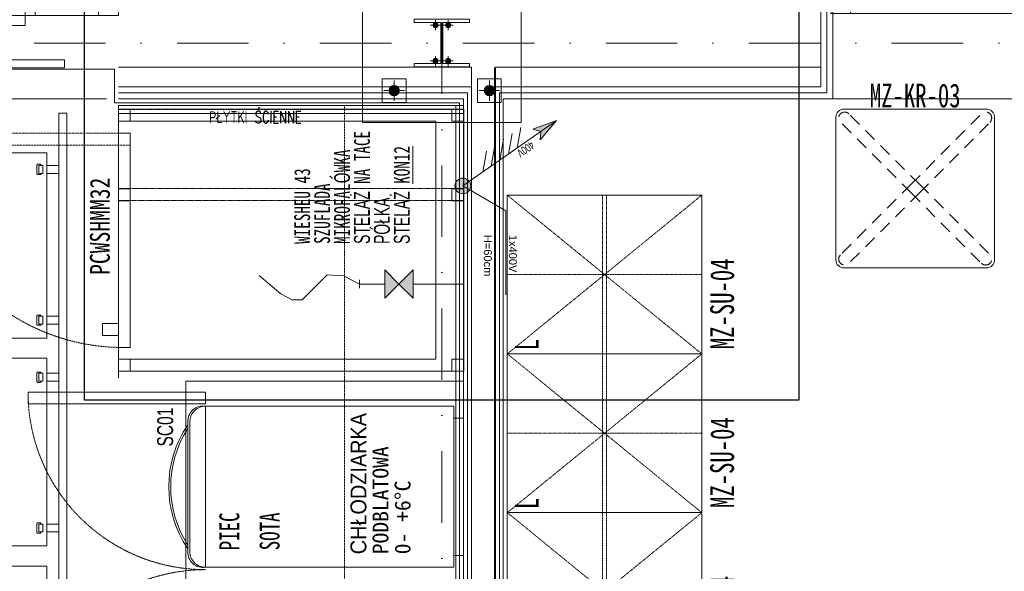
# Model space of a CAD drawing. Header units: centimetres. Extents: x -9388 to 91680, y -1419244 to 50347.
# Tile 31 of 183: x 10910 to 13391, y -703004 to -701614. Entities that reach past the tile are written whole.
import ezdxf
from ezdxf.enums import TextEntityAlignment as Align

# ---------------------------------------------------------------- set-up
doc = ezdxf.new("R2010")
doc.units = ezdxf.units.CM
for name, pattern in [('CENTER', [2, 1.25, -0.25, 0.25, -0.25]), ('DASHED', [0.75, 0.5, -0.25]), ('DASHED2', [0.375, 0.25, -0.125]), ('DGN Style 2', [53.396408, 32.037845, -21.358563]), ('HIDDEN2', [0.1875, 0.125, -0.0625]), ('Kropki i Kreski', [360, 180, -90, 0, -90])]:
    doc.linetypes.add(name, pattern=pattern)
for name, color, linetype in [('! Strefy Powierzchnie', 7, 'Continuous'), ('Okna ArchiCADa', 7, 'Continuous'), ('Osie', 7, 'Continuous'), ('Wnętrze - umeblowanie', 7, 'Continuous')]:
    doc.layers.add(name, color=color, linetype=linetype)
doc.layers.add('! słupy stalowe_Nr_pióra__232', color=7, linetype='Continuous', lineweight=13, true_color=0x24a2ff)
for name, color, linetype, lineweight in [('! słupy stalowe_Nr_pióra__7', 7, 'Continuous', 13), ('Kształty_Nr_pióra__101', 7, 'Continuous', 5), ('MEBLE PKN_Nr_pióra__101', 7, 'Continuous', 5), ('Okna ArchiCADa_Nr_pióra__23', 7, 'Continuous', 15), ('Okna ArchiCADa_Nr_pióra__3', 7, 'Continuous', 13), ('Okna ArchiCADa_Nr_pióra__41', 7, 'Continuous', 15), ('Okna ArchiCADa_Nr_pióra__43', 7, 'Continuous', 13), ('Osie_Nr_pióra__1', 7, 'Continuous', 13), ('Osie_Nr_pióra__4', 7, 'Continuous', 13), ('Q_podkład', 8, 'Continuous', 9), ('Strefy_Nr_pióra__1', 7, 'Continuous', 13), ('Strefy_Nr_pióra__101', 7, 'Continuous', 5), ('Strefy_Nr_pióra__150', 7, 'Continuous', 25), ('Strefy_Nr_pióra__92', 7, 'Continuous', 13), ('Wnętrze - umeblowanie_Nr_pióra__1', 7, 'Continuous', 13), ('Wnętrze - umeblowanie_Nr_pióra__101', 7, 'Continuous', 5), ('Wnętrze - umeblowanie_Nr_pióra__161', 7, 'Continuous', 5), ('Wnętrze - umeblowanie_Nr_pióra__7', 7, 'Continuous', 13), ('Ściany wewnętrzne_Nr_pióra__1', 7, 'Continuous', 13), ('Ściany wewnętrzne_Nr_pióra__41', 7, 'Continuous', 15), ('Ściany zewnętrzne_Nr_pióra__1', 7, 'Continuous', 13), ('Ściany zewnętrzne_Nr_pióra__41', 7, 'Continuous', 15)]:
    doc.layers.add(name, color=color, linetype=linetype, lineweight=lineweight)
doc.layers.add('Q_uwagi', color=7, linetype='Continuous', lineweight=30, true_color=0xff0101, plot=False)
doc.styles.add('GENERATED_STYLE_2', font='arial.ttf')
doc.styles.add('GENERATED_STYLE_3', font='calibri.ttf')
doc.styles.get("Standard").update_dxf_attribs({"font": 'arial.ttf'})
doc.linetypes.add('Zygzak MAŁY', pattern='A,0,[1,PAB.01_RZUT PRZYZIEMIA1.Shx,S=0.873016,R=0,X=0,Y=-0.0275],-110,0', length=110)

# ---------------------------------------------------------------- blocks, each defined once
blk = doc.blocks.new('Standardowy znacznik siatki_2')
at = {"layer": 'Osie_Nr_pióra__4', "linetype": 'Kropki i Kreski'}
blk.add_line((1000, 0), (17990.8, 0), dxfattribs=at)
at = {"layer": 'Osie_Nr_pióra__1', "style": 'GENERATED_STYLE_3'}
for tag, p in [('AC_MarkerText_1_0', (-125, 5.7)), ('AC_MarkerText_1_1', (19115.8, 5.7))]:
    blk.add_attdef(tag, text='', height=100, rotation=360, dxfattribs=at).set_placement(p, align=Align.MIDDLE_CENTER)
blk = doc.blocks.new('Standardowy znacznik siatki_6')
at = {"layer": 'Osie_Nr_pióra__4', "linetype": 'Kropki i Kreski'}
blk.add_line((1000, 0), (12138.2, 0), dxfattribs=at)
at = {"layer": 'Osie_Nr_pióra__1', "style": 'GENERATED_STYLE_3'}
for tag, p in [('AC_MarkerText_1_0', (-125, 4.9)), ('AC_MarkerText_1_1', (13263.2, 4.9))]:
    blk.add_attdef(tag, text='', height=100, rotation=270, dxfattribs=at).set_placement(p, align=Align.MIDDLE_CENTER)
blk = doc.blocks.new('Szafki 19')
at = {"layer": 'Wnętrze - umeblowanie_Nr_pióra__101', "color": 8, "linetype": 'Continuous'}
for p, q in [((400, 490), (0, 490)), ((0, 490), (0, 0)), ((400, 0), (400, 490)), ((800, 490), (400, 490)), ((400, 490), (400, 0)), ((800, 0), (800, 490)), ((1200, 490), (800, 490)), ((800, 490), (800, 0)), ((1200, 0), (1200, 490)), ((0, 0), (400, 0)), ((400, 0), (800, 0)), ((800, 0), (1200, 0))]:
    blk.add_line(p, q, dxfattribs=at)
blk = doc.blocks.new('Okno potrójne 19')
at = {"layer": 'Okna ArchiCADa_Nr_pióra__23', "color": 8, "linetype": 'Continuous'}
for p, q in [((-315.5, 25), (-265.5, 25)), ((-315.5, -25), (-315.5, 25)), ((-265.5, 25), (-265.5, -25)), ((-265.5, 25), (265.5, 25)), ((265.5, -25), (265.5, 25)), ((265.5, 25), (315.5, 25)), ((315.5, 25), (315.5, -25)), ((-550, 0), (-500, 0)), ((-500, 0), (-500, -50)), ((-340.5, -50), (-340.5, 0)), ((-340.5, 0), (-315.5, 0)), ((-315.5, 0), (-315.5, -25)), ((-265.5, 0), (265.5, 0)), ((315.5, -25), (315.5, 0)), ((315.5, 0), (340.5, 0)), ((340.5, 0), (340.5, -50)), ((500, -50), (500, 0)), ((500, 0), (550, 0)), ((-315.5, -25), (-290.5, -25)), ((-265.5, -25), (-315.5, -25)), ((-290.5, -25), (-290.5, -50)), ((265.5, -25), (-265.5, -25)), ((315.5, -25), (265.5, -25)), ((290.5, -50), (290.5, -25)), ((290.5, -25), (315.5, -25)), ((-500, -50), (-550, -50)), ((-315.5, -50), (-340.5, -50)), ((-290.5, -50), (-315.5, -50)), ((315.5, -50), (290.5, -50)), ((340.5, -50), (315.5, -50)), ((550, -50), (500, -50))]:
    blk.add_line(p, q, dxfattribs=at)
at = {"layer": 'Okna ArchiCADa_Nr_pióra__3', "color": 8, "linetype": 'Continuous'}
for p, q in [((-520, 210), (520, 210)), ((-265.5, 25), (265.5, 25)), ((-500, 0), (-340.5, 0)), ((340.5, 0), (500, 0)), ((-500, -25), (-340.5, -25)), ((340.5, -25), (500, -25)), ((-340.5, -50), (-500, -50)), ((290.5, -50), (-290.5, -50)), ((500, -50), (340.5, -50)), ((-550, -110), (550, -110))]:
    blk.add_line(p, q, dxfattribs=at)
at = {"layer": 'Okna ArchiCADa_Nr_pióra__41', "color": 8, "linetype": 'Continuous'}
for p, q in [((-550, -50), (-550, 0)), ((550, -50), (550, 0))]:
    blk.add_line(p, q, dxfattribs=at)
blk = doc.blocks.new('Witryna sklepowa 19_2')
at = {"layer": 'Okna ArchiCADa_Nr_pióra__3', "color": 8, "linetype": 'Continuous'}
for p, q in [((-550, 60), (550, 60)), ((-550, 0), (550, 0)), ((-550, 0), (-550, -50)), ((-500, 0), (-550, 0)), ((-500, -50), (-500, 0)), ((500, 0), (500, -50)), ((550, 0), (500, 0)), ((550, -50), (550, 0)), ((-550, -50), (550, -50)), ((-550, -50), (-500, -50)), ((500, -50), (550, -50)), ((-520, -260), (520, -260))]:
    blk.add_line(p, q, dxfattribs=at)
at = {"layer": 'Okna ArchiCADa_Nr_pióra__41', "color": 8, "linetype": 'Continuous'}
for p, q in [((-550, 0), (-550, -50)), ((550, 0), (550, -50))]:
    blk.add_line(p, q, dxfattribs=at)
at = {"layer": 'Okna ArchiCADa_Nr_pióra__43', "color": 8, "linetype": 'Continuous'}
blk.add_line((-500, -10), (500, -10), dxfattribs=at)
blk = doc.blocks.new('Okno 19_2')
at = {"layer": 'Okna ArchiCADa_Nr_pióra__23', "color": 8, "linetype": 'Continuous'}
for p, q in [((-425, 25), (-375, 25)), ((-425, -25), (-425, 25)), ((-375, 25), (-375, -25)), ((-375, 25), (375, 25)), ((375, -25), (375, 25)), ((375, 25), (425, 25)), ((425, 25), (425, -25)), ((-450, 0), (-425, 0)), ((-425, 0), (-425, -25)), ((-375, 0), (375, 0)), ((425, -25), (425, 0)), ((425, 0), (450, 0)), ((-425, -25), (-400, -25)), ((-375, -25), (-425, -25)), ((-400, -25), (-400, -50)), ((375, -25), (-375, -25)), ((425, -25), (375, -25)), ((400, -50), (400, -25)), ((400, -25), (425, -25)), ((-400, -50), (-450, -50)), ((450, -50), (400, -50))]:
    blk.add_line(p, q, dxfattribs=at)
at = {"layer": 'Okna ArchiCADa_Nr_pióra__3', "color": 8, "linetype": 'Continuous'}
for p, q in [((-420, 240), (420, 240)), ((-375, 25), (375, 25)), ((400, -50), (-400, -50)), ((-450, -80), (450, -80))]:
    blk.add_line(p, q, dxfattribs=at)
at = {"layer": 'Okna ArchiCADa_Nr_pióra__41', "color": 8, "linetype": 'Continuous'}
for p, q in [((-450, -50), (-450, 0)), ((450, -50), (450, 0))]:
    blk.add_line(p, q, dxfattribs=at)
blk = doc.blocks.new('PAB.01_RZUT PRZYZIEMIA')
at = {"layer": '! słupy stalowe_Nr_pióra__7', "linetype": 'Continuous'}
for points in [[(41964.5, -701627.3, 1), (41951.5, -701627.3, 1)], [(41964.5, -701627.3, 1), (41951.5, -701627.3, 1)], [(41996.5, -701627.3, 1), (41983.5, -701627.3, 1)], [(41996.5, -701627.3, 1), (41983.5, -701627.3, 1)], [(41964.5, -701717.3, 1), (41951.5, -701717.3, 1)], [(41964.5, -701717.3, 1), (41951.5, -701717.3, 1)], [(41996.5, -701717.3, 1), (41983.5, -701717.3, 1)], [(41996.5, -701717.3, 1), (41983.5, -701717.3, 1)], [(41867, -701792.3, 1), (41841, -701792.3, 1)], [(41867, -701792.3, 1), (41841, -701792.3, 1)], [(42107, -701792.3, 1), (42081, -701792.3, 1)], [(42107, -701792.3, 1), (42081, -701792.3, 1)]]:
    blk.add_hatch(color=8, dxfattribs=at).paths.add_polyline_path(points)
at = {"layer": 'Strefy_Nr_pióra__1', "linetype": 'Continuous'}
for points in [[(42203.3, -701889.7), (42223.3, -701895.4), (42263.3, -701867.5)], [(42203.3, -701889.7), (42223.3, -701895.4), (42263.3, -701867.5)], [(42263.3, -701867.5), (42223.3, -701895.4), (42221.8, -701916.2)], [(42263.3, -701867.5), (42223.3, -701895.4), (42221.8, -701916.2)], [(42046.5, -702035.9, 1), (42007.5, -702029, 1)], [(42046.5, -702035.9, 1), (42007.5, -702029, 1)]]:
    blk.add_hatch(color=8, dxfattribs=at).paths.add_polyline_path(points)
at = {"layer": 'Strefy_Nr_pióra__92', "linetype": 'Continuous'}
for points in [[(41830.6, -702244.1), (41830.6, -702315.3), (41866.1, -702279.7)], [(41830.6, -702244.1), (41830.6, -702315.3), (41866.1, -702279.7)], [(41866.1, -702279.7), (41901.7, -702315.3), (41901.7, -702244.1)], [(41866.1, -702279.7), (41901.7, -702315.3), (41901.7, -702244.1)]]:
    blk.add_hatch(color=8, dxfattribs=at).paths.add_polyline_path(points)
at = {"layer": '! Strefy Powierzchnie', "color": 8, "linetype": 'Continuous', "lineweight": 0, "flags": 128}
for points in [[(35639, -701738.6), (35639, -707859.3), (41389, -707859.3), (41389, -708139.3), (42019, -708139.3), (42019, -701822.8), (41149, -701822.8), (41149, -701738.6)], [(42129, -701812.8), (42129, -704504.2), (45584, -704504.2), (45584, -701812.8)]]:
    blk.add_lwpolyline(points, close=True, dxfattribs=at)
at = {"layer": '! słupy stalowe_Nr_pióra__232', "color": 8, "linetype": 'Continuous'}
for p, q in [((41774, -701472.3), (41774, -701872.3)), ((42174, -701872.3), (42174, -701472.3)), ((41395.2, -701672.3), (41395.3, -701672.3)), ((41828, -701672.3), (41828.1, -701672.3)), ((41828, -701672.3), (41828.1, -701672.3)), ((41824, -701762.3), (41824, -701822.3)), ((41884, -701762.3), (41824, -701762.3)), ((41884, -701822.3), (41884, -701762.3)), ((42124, -701762.3), (42064, -701762.3)), ((42064, -701762.3), (42064, -701822.3)), ((42124, -701822.3), (42124, -701762.3)), ((41828, -701792.3), (41828.1, -701792.3)), ((41828, -701792.3), (41828.1, -701792.3)), ((41842.9, -701787.2), (41842, -701791.8)), ((41842, -701787.3), (41842, -701792)), ((41842.9, -701796.4), (41842, -701791.8)), ((41842, -701791.8), (41842.9, -701796.4)), ((41842, -701792), (41842.9, -701796.6)), ((41845.5, -701783.3), (41842.9, -701787.2)), ((41842.9, -701796.4), (41845.5, -701800.3)), ((41842.9, -701796.6), (41845.5, -701800.5)), ((41849.4, -701780.7), (41845.5, -701783.3)), ((41854, -701779.8), (41849.4, -701780.7)), ((41858.6, -701780.7), (41854, -701779.8)), ((41862.5, -701783.3), (41858.6, -701780.7)), ((41865.1, -701787.2), (41862.5, -701783.3)), ((41862.5, -701800.3), (41865.1, -701796.4)), ((41862.5, -701800.5), (41865.1, -701796.6)), ((41866, -701791.8), (41865.1, -701787.2)), ((41865.1, -701796.4), (41866, -701791.8)), ((41865.1, -701796.6), (41866, -701792)), ((41866, -701792), (41866, -701787.3)), ((42082.9, -701787.2), (42082, -701791.8)), ((42082, -701787.3), (42082, -701792)), ((42082, -701791.8), (42082.9, -701796.4)), ((42082.9, -701796.4), (42082, -701791.8)), ((42082, -701792), (42082.9, -701796.6)), ((42085.5, -701783.3), (42082.9, -701787.2)), ((42082.9, -701796.4), (42085.5, -701800.3)), ((42085.5, -701800.3), (42082.9, -701796.4)), ((42082.9, -701796.6), (42085.5, -701800.5)), ((42089.4, -701780.7), (42085.5, -701783.3)), ((42094, -701779.8), (42089.4, -701780.7)), ((42098.6, -701780.7), (42094, -701779.8)), ((42102.5, -701783.3), (42098.6, -701780.7)), ((42105.1, -701787.2), (42102.5, -701783.3)), ((42102.5, -701800.3), (42105.1, -701796.4)), ((42102.5, -701800.5), (42105.1, -701796.6)), ((42106, -701791.8), (42105.1, -701787.2)), ((42105.1, -701796.4), (42106, -701791.8)), ((42105.1, -701796.6), (42106, -701792)), ((42106, -701792), (42106, -701787.3)), ((41845.5, -701800.3), (41849.4, -701802.9)), ((41845.5, -701800.5), (41849.4, -701803.1)), ((41849.4, -701802.9), (41854, -701803.8)), ((41849.4, -701803.1), (41854, -701804)), ((41854, -701803.8), (41858.6, -701802.9)), ((41854, -701804), (41858.6, -701803.1)), ((41854, -701818.3), (41854.1, -701818.3)), ((41854, -701818.3), (41854.1, -701818.3)), ((41858.6, -701802.9), (41862.5, -701800.3)), ((41858.6, -701803.1), (41862.5, -701800.5)), ((41974, -701818.3), (41974.1, -701818.3)), ((41974, -701818.3), (41974.1, -701818.3)), ((42085.5, -701800.3), (42089.4, -701802.9)), ((42085.5, -701800.5), (42089.4, -701803.1)), ((42089.4, -701802.9), (42094, -701803.8)), ((42089.4, -701803.1), (42094, -701804)), ((42094, -701803.8), (42098.6, -701802.9)), ((42094, -701804), (42098.6, -701803.1)), ((42094, -701818.3), (42094.1, -701818.3)), ((42094, -701818.3), (42094.1, -701818.3)), ((42098.6, -701802.9), (42102.5, -701800.3)), ((42098.6, -701803.1), (42102.5, -701800.5)), ((41824, -701822.3), (41884, -701822.3)), ((42064, -701822.3), (42124, -701822.3)), ((41774, -701872.3), (42174, -701872.3)), ((41974, -702238.9), (41974.1, -702238.9)), ((42094, -702238.9), (42094.1, -702238.9)), ((42094, -702491.9), (42094.1, -702491.9))]:
    blk.add_line(p, q, dxfattribs=at)
at = {"layer": '! słupy stalowe_Nr_pióra__232', "color": 8, "linetype": 'CENTER'}
for p, q in [((41958, -701640.3), (41958, -701614.3)), ((41990, -701640.3), (41990, -701614.3)), ((41945, -701627.3), (41971, -701627.3)), ((41977, -701627.3), (42003, -701627.3)), ((41945, -701717.3), (41971, -701717.3)), ((41958, -701730.3), (41958, -701704.3)), ((41977, -701717.3), (42003, -701717.3)), ((41990, -701730.3), (41990, -701704.3)), ((41854, -701818.3), (41854, -701766.3)), ((42094, -701818.3), (42094, -701766.3)), ((41828, -701792.3), (41880, -701792.3)), ((42068, -701792.3), (42120, -701792.3))]:
    blk.add_line(p, q, dxfattribs=at)
at = {"layer": '! słupy stalowe_Nr_pióra__232', "color": 8, "linetype": 'Continuous', "flags": 128}
blk.add_lwpolyline([(42044, -701732.3), (41904, -701732.3), (41904, -701723.8), (41971.3, -701723.8), (41971.3, -701620.8), (41904, -701620.8), (41904, -701612.3), (42044, -701612.3), (42044, -701620.8), (41976.8, -701620.8), (41976.8, -701723.8), (42044, -701723.8)], close=True, dxfattribs=at)
at = {"layer": '! słupy stalowe_Nr_pióra__232', "color": 8, "linetype": 'Continuous'}
for centre, radius in [((41958, -701627.3), 6.5), ((41990, -701627.3), 6.5), ((41958, -701717.3), 6.5), ((41990, -701717.3), 6.5), ((41854, -701792.3), 13), ((42094, -701792.3), 13)]:
    blk.add_circle(centre, radius, dxfattribs=at)
at = {"layer": 'Kształty_Nr_pióra__101', "color": 8, "linetype": 'HIDDEN2'}
for p, q in [((42139.1, -702455.7), (42629.1, -702055.7)), ((42629.1, -702455.7), (42139.1, -702055.7)), ((42379.1, -702055.7), (42379.1, -703255.7)), ((42389.1, -702055.7), (42389.1, -703255.7)), ((42629.3, -702255.7), (42138.8, -702255.7)), ((42629.1, -702855.7), (42139.1, -702455.7)), ((42139.1, -702855.7), (42629.1, -702455.7)), ((42629.3, -702655.7), (42138.8, -702655.7)), ((42139.1, -703255.7), (42629.1, -702855.7)), ((42629.1, -703255.7), (42139.1, -702855.7))]:
    blk.add_line(p, q, dxfattribs=at)
at = {"layer": 'MEBLE PKN_Nr_pióra__101', "color": 8, "linetype": 'Continuous'}
for p, q in [((42009, -701829.7), (42008.5, -701829.7)), ((42009, -701829.7), (42008.5, -701829.7)), ((41159, -701849.7), (41158.5, -701849.7)), ((41159, -701849.7), (41158.5, -701849.7)), ((42027, -702032.4), (42263.3, -701867.5)), ((42027, -702032.4), (42263.3, -701867.5)), ((42029, -701849.7), (42028.5, -701849.7)), ((42029, -701849.7), (42028.5, -701849.7)), ((42263.3, -701867.5), (42203.3, -701889.7)), ((42263.3, -701867.5), (42203.3, -701889.7)), ((42263.3, -701867.5), (42221.8, -701916.2)), ((42263.3, -701867.5), (42221.8, -701916.2)), ((42172.9, -701884.9), (42163.6, -701937.1)), ((42172.9, -701884.9), (42163.6, -701937.1)), ((42203.3, -701889.7), (42223.3, -701895.4)), ((42203.3, -701889.7), (42223.3, -701895.4)), ((42221.8, -701916.2), (42223.3, -701895.4)), ((42221.8, -701916.2), (42223.3, -701895.4)), ((42129.7, -701915), (42120.4, -701967.2)), ((42129.7, -701915), (42120.4, -701967.2)), ((42151.3, -701899.9), (42142, -701952.2)), ((42151.3, -701899.9), (42142, -701952.2)), ((42086.4, -701945.2), (42077.1, -701997.4)), ((42086.4, -701945.2), (42077.1, -701997.4)), ((42108, -701930.1), (42098.8, -701982.3)), ((42108, -701930.1), (42098.8, -701982.3)), ((41159, -701962.4), (41158.5, -701962.4)), ((41159, -701962.4), (41158.5, -701962.4)), ((41159, -702109.5), (41159, -701973.5)), ((41159, -702109.5), (41159, -701973.5)), ((41159.2, -702224.9), (41158.7, -702224.9)), ((41159.2, -702224.9), (41158.7, -702224.9)), ((41830.6, -702244.1), (41830.6, -702315.3)), ((41830.6, -702244.1), (41866.1, -702279.7)), ((41830.6, -702244.1), (41830.6, -702315.3)), ((41830.6, -702244.1), (41866.1, -702279.7)), ((41901.7, -702244.1), (41866.1, -702279.7)), ((41901.7, -702244.1), (41866.1, -702279.7)), ((41901.7, -702244.1), (41901.7, -702315.3)), ((41901.7, -702244.1), (41901.7, -702315.3)), ((41766.7, -702269.1), (41766.7, -702290.2)), ((41766.7, -702269.1), (41766.7, -702290.2)), ((41766.7, -702279.7), (41830.6, -702279.7)), ((41766.7, -702279.7), (41830.6, -702279.7)), ((41830.6, -702315.3), (41866.1, -702279.7)), ((41830.6, -702315.3), (41866.1, -702279.7)), ((41901.7, -702315.3), (41866.1, -702279.7)), ((41901.7, -702315.3), (41866.1, -702279.7)), ((41901.7, -702279.7), (42029.5, -702279.7)), ((41901.7, -702279.7), (42029.5, -702279.7)), ((41159.2, -702516.4), (41159.2, -702380.4)), ((41159.2, -702516.4), (41159.2, -702380.4)), ((41159.2, -702448.4), (41158.7, -702448.4)), ((41159.2, -702448.4), (41158.7, -702448.4))]:
    blk.add_line(p, q, dxfattribs=at)
at = {"layer": 'MEBLE PKN_Nr_pióra__101', "color": 8, "linetype": 'Continuous', "flags": 128}
for points in [[(41023, -701714.5), (40181.7, -701714.5)], [(41023, -701714.5), (40181.7, -701714.5)], [(41159.2, -701839.3), (41159.2, -701869.3), (41189.2, -701869.3), (41189.2, -701839.3)], [(41159.2, -701839.3), (41159.2, -701869.3), (41189.2, -701869.3), (41189.2, -701839.3)], [(42029.2, -701839.3), (42029.2, -701869.3), (41999.2, -701869.3), (41999.2, -701839.3)], [(42029.2, -701839.3), (42029.2, -701869.3), (41999.2, -701869.3), (41999.2, -701839.3)], [(42029.2, -701839.3), (42029.2, -701869.3), (41999.2, -701869.3), (41999.2, -701839.3)], [(42029.2, -701839.3), (42029.2, -701869.3), (41999.2, -701869.3), (41999.2, -701839.3)], [(40959, -701980.7), (40959, -702000.7)], [(40969, -701980.7), (40959, -701980.7)], [(40969, -701980.7), (40959, -701980.7)], [(40959, -701980.7), (40959, -702000.7)], [(40969, -701980.7), (40969, -702000.7)], [(40969, -701980.7), (40969, -702000.7)], [(40969, -702000.7), (40959, -702000.7)], [(40969, -702000.7), (40959, -702000.7)], [(42027, -702032.4), (42135.3, -702095), (42135.3, -702306.6)], [(42027, -702032.4), (42135.3, -702095), (42135.3, -702306.6)], [(41766.7, -702279.7), (41726, -702258.9), (41685.5, -702256.2), (41622.4, -702319.4), (41596.6, -702319.7), (41568.1, -702304.4), (41513.9, -702258.2)], [(41766.7, -702279.7), (41726, -702258.9), (41685.5, -702256.2), (41622.4, -702319.4), (41596.6, -702319.7), (41568.1, -702304.4), (41513.9, -702258.2)], [(40969, -702360.7), (40959, -702360.7)], [(40959, -702380.7), (40959, -702360.7)], [(40969, -702360.7), (40959, -702360.7)], [(40959, -702380.7), (40959, -702360.7)], [(40969, -702380.7), (40969, -702360.7)], [(40969, -702380.7), (40969, -702360.7)], [(40969, -702380.7), (40959, -702380.7)], [(40969, -702380.7), (40959, -702380.7)], [(41159.2, -702499.3), (41159.2, -702469.3), (41189.2, -702469.3), (41189.2, -702499.3)], [(41159.2, -702499.3), (41159.2, -702469.3), (41189.2, -702469.3), (41189.2, -702499.3)], [(42029.2, -702499.3), (42029.2, -702469.3), (41999.2, -702469.3), (41999.2, -702499.3)], [(42029.2, -702499.3), (42029.2, -702469.3), (41999.2, -702469.3), (41999.2, -702499.3)], [(40959, -702504.5), (40959, -702524.5)], [(40969, -702504.5), (40959, -702504.5)], [(40969, -702504.5), (40959, -702504.5)], [(40959, -702504.5), (40959, -702524.5)], [(40969, -702504.5), (40969, -702524.5)], [(40969, -702504.5), (40969, -702524.5)], [(40969, -702524.5), (40959, -702524.5)], [(40969, -702524.5), (40959, -702524.5)], [(42029, -702605.5), (42029, -702975.5)], [(42029, -702605.5), (42029, -702975.5)], [(40959, -702904.5), (40959, -702884.5)], [(40969, -702884.5), (40959, -702884.5)], [(40969, -702884.5), (40959, -702884.5)], [(40959, -702904.5), (40959, -702884.5)], [(40969, -702904.5), (40969, -702884.5)], [(40969, -702904.5), (40969, -702884.5)], [(40969, -702904.5), (40959, -702904.5)], [(40969, -702904.5), (40959, -702904.5)]]:
    blk.add_lwpolyline(points, dxfattribs=at)
for points in [[(41023, -701734.5), (40181.7, -701734.5), (40181.7, -701714.5), (41023, -701714.5)], [(41023, -701734.5), (40181.7, -701734.5), (40181.7, -701714.5), (41023, -701714.5)], [(42029, -701829.7), (41159, -701829.7), (41159, -701849.7), (42029, -701849.7)], [(42029, -701829.7), (41159, -701829.7), (41159, -701849.7), (42029, -701849.7)], [(41159.2, -701839.3), (41159.2, -702499.3), (42029.2, -702499.3), (42029.2, -701839.3)], [(41159.2, -701839.3), (41159.2, -702499.3), (42029.2, -702499.3), (42029.2, -701839.3)], [(42029, -705169.7), (42029, -701829.7), (42009, -701829.7), (42009, -705169.7)], [(42029, -705169.7), (42029, -701829.7), (42009, -701829.7), (42009, -705169.7)], [(41029, -704610.8), (41029, -701849.2), (41009, -701849.2), (41009, -704610.8)], [(41029, -704610.8), (41029, -701849.2), (41009, -701849.2), (41009, -704610.8)], [(41159.2, -701869.3), (41159.2, -702469.3), (41958.6, -702469.3), (41958.6, -701869.3)], [(41159.2, -701869.3), (41159.2, -702469.3), (41958.6, -702469.3), (41958.6, -701869.3)], [(41159.2, -701899.3), (41159.2, -702439.3), (41189.2, -702439.3), (41189.2, -701899.3)], [(41159.2, -701899.3), (41159.2, -702439.3), (41189.2, -702439.3), (41189.2, -701899.3)], [(40979, -701949.2), (40979, -702415.8), (40298.8, -702415.8), (40298.8, -701949.2)], [(40979, -701949.2), (40979, -702415.8), (40298.8, -702415.8), (40298.8, -701949.2)], [(40979, -702000.7), (40979, -701980.7), (41009, -701980.7), (41009, -702000.7)], [(40979, -702000.7), (40979, -701980.7), (41009, -701980.7), (41009, -702000.7)], [(41159.2, -702069.7), (41159.2, -702039.7), (41189.2, -702039.7), (41189.2, -702069.7)], [(41159.2, -702069.7), (41159.2, -702039.7), (41189.2, -702039.7), (41189.2, -702069.7)], [(42029.2, -702069.2), (42029.2, -702039.2), (41999.2, -702039.2), (41999.2, -702069.2)], [(42029.2, -702069.2), (42029.2, -702039.2), (41999.2, -702039.2), (41999.2, -702069.2)], [(42029.2, -702069.7), (42029.2, -702039.7), (41999.2, -702039.7), (41999.2, -702069.7)], [(42029.2, -702069.7), (42029.2, -702039.7), (41999.2, -702039.7), (41999.2, -702069.7)], [(40979, -702380.7), (40979, -702360.7), (41009, -702360.7), (41009, -702380.7)], [(40979, -702380.7), (40979, -702360.7), (41009, -702360.7), (41009, -702380.7)], [(41159.2, -702409.3), (41159.2, -702379.3), (41119.2, -702379.3), (41119.2, -702409.3)], [(41159.2, -702409.3), (41159.2, -702379.3), (41119.2, -702379.3), (41119.2, -702409.3)], [(40979, -702466.7), (40979, -702939.6), (40298.8, -702939.6), (40298.8, -702466.7)], [(40979, -702466.7), (40979, -702939.6), (40298.8, -702939.6), (40298.8, -702466.7)], [(40979, -702524.5), (40979, -702504.5), (41009, -702504.5), (41009, -702524.5)], [(40979, -702524.5), (40979, -702504.5), (41009, -702504.5), (41009, -702524.5)], [(42029, -702524.4), (42029, -703474.4), (41329, -703474.4), (41329, -702524.4)], [(42029, -702524.4), (42029, -703474.4), (41329, -703474.4), (41329, -702524.4)], [(40931.5, -702581.9), (41379, -702581.9), (41379, -702551.9), (40931.5, -702551.9)], [(40931.5, -702581.9), (41379, -702581.9), (41379, -702551.9), (40931.5, -702551.9)], [(42004, -702587.5), (42004, -702993.5), (41379, -702993.5), (41379, -702587.5)], [(42004, -702587.5), (42004, -702993.5), (41379, -702993.5), (41379, -702587.5)], [(42029, -702617.5), (42029, -702963.5), (42004, -702963.5), (42004, -702617.5)], [(42029, -702617.5), (42029, -702963.5), (42004, -702963.5), (42004, -702617.5)], [(40979, -702904.5), (40979, -702884.5), (41009, -702884.5), (41009, -702904.5)], [(40979, -702904.5), (40979, -702884.5), (41009, -702884.5), (41009, -702904.5)], [(40979, -702990.4), (40979, -703463.3), (40298.8, -703463.3), (40298.8, -702990.4)], [(40979, -702990.4), (40979, -703463.3), (40298.8, -703463.3), (40298.8, -702990.4)]]:
    blk.add_lwpolyline(points, close=True, dxfattribs=at)
at = {"layer": 'MEBLE PKN_Nr_pióra__101', "color": 8, "linetype": 'DASHED', "flags": 128}
for points in [[(42029, -701839.7), (41159, -701839.7)], [(42029, -701839.7), (41159, -701839.7)], [(42019, -705169.7), (42019, -701829.7)], [(42019, -705169.7), (42019, -701829.7)]]:
    blk.add_lwpolyline(points, dxfattribs=at)
for points in [[(42029, -701829.7), (42029, -705169.7), (41729, -705169.7), (41729, -701829.7)], [(42029, -701829.7), (42029, -705169.7), (41729, -705169.7), (41729, -701829.7)], [(40649.2, -701899.3), (41189.2, -701899.3), (41189.2, -701929.3), (40649.2, -701929.3)], [(40649.2, -701899.3), (41189.2, -701899.3), (41189.2, -701929.3), (40649.2, -701929.3)]]:
    blk.add_lwpolyline(points, close=True, dxfattribs=at)
at = {"layer": 'MEBLE PKN_Nr_pióra__101', "color": 8, "linetype": 'Continuous', "flags": 128}
for points in [[(40964, -702000.7), (40964, -702001.7, -0.414214), (40962, -702003.7), (40956, -702003.7, -0.414214), (40954, -702001.7), (40954, -701979.7, -0.414214), (40956, -701977.7), (40962, -701977.7, -0.414214), (40964, -701979.7), (40964, -701980.7)], [(40964, -702000.7), (40964, -702001.7, -0.414214), (40962, -702003.7), (40956, -702003.7, -0.414214), (40954, -702001.7), (40954, -701979.7, -0.414214), (40956, -701977.7), (40962, -701977.7, -0.414214), (40964, -701979.7), (40964, -701980.7)], [(40964, -702360.7), (40964, -702359.7, 0.414214), (40962, -702357.7), (40956, -702357.7, 0.414214), (40954, -702359.7), (40954, -702381.7, 0.414214), (40956, -702383.7), (40962, -702383.7, 0.414214), (40964, -702381.7), (40964, -702380.7)], [(40964, -702360.7), (40964, -702359.7, 0.414214), (40962, -702357.7), (40956, -702357.7, 0.414214), (40954, -702359.7), (40954, -702381.7, 0.414214), (40956, -702383.7), (40962, -702383.7, 0.414214), (40964, -702381.7), (40964, -702380.7)], [(40964, -702524.5), (40964, -702525.5, -0.414214), (40962, -702527.5), (40956, -702527.5, -0.414214), (40954, -702525.5), (40954, -702503.5, -0.414214), (40956, -702501.5), (40962, -702501.5, -0.414214), (40964, -702503.5), (40964, -702504.5)], [(40964, -702524.5), (40964, -702525.5, -0.414214), (40962, -702527.5), (40956, -702527.5, -0.414214), (40954, -702525.5), (40954, -702503.5, -0.414214), (40956, -702501.5), (40962, -702501.5, -0.414214), (40964, -702503.5), (40964, -702504.5)], [(41379, -702587.5, 0.476761), (41334, -702627.5), (41334, -702953.5, 0.476761), (41379, -702993.5)], [(41379, -702587.5, 0.476761), (41334, -702627.5), (41334, -702953.5, 0.476761), (41379, -702993.5)], [(41379, -702587.5, 0.414214), (41339, -702627.5), (41339, -702953.5, 0.414214), (41379, -702993.5)], [(41379, -702587.5, 0.414214), (41339, -702627.5), (41339, -702953.5, 0.414214), (41379, -702993.5)], [(40964, -702884.5), (40964, -702883.5, 0.414214), (40962, -702881.5), (40956, -702881.5, 0.414214), (40954, -702883.5), (40954, -702905.5, 0.414214), (40956, -702907.5), (40962, -702907.5, 0.414214), (40964, -702905.5), (40964, -702904.5)], [(40964, -702884.5), (40964, -702883.5, 0.414214), (40962, -702881.5), (40956, -702881.5, 0.414214), (40954, -702883.5), (40954, -702905.5, 0.414214), (40956, -702907.5), (40962, -702907.5, 0.414214), (40964, -702905.5), (40964, -702904.5)]]:
    blk.add_lwpolyline(points, format="xyb", dxfattribs=at)
at = {"layer": 'MEBLE PKN_Nr_pióra__101', "color": 8, "linetype": 'DASHED2', "flags": 128}
blk.add_lwpolyline([(42029.2, -702039.2), (42029.2, -702069.2), (41159.2, -702069.2), (41159.2, -702039.2)], close=True, dxfattribs=at)
blk.add_lwpolyline([(42029.2, -702039.2), (42029.2, -702069.2), (41159.2, -702069.2), (41159.2, -702039.2)], close=True, dxfattribs=at)
at = {"layer": 'MEBLE PKN_Nr_pióra__101', "color": 8, "linetype": 'Continuous'}
blk.add_circle((42027, -702032.4), 19.8, dxfattribs=at)
blk.add_circle((42027, -702032.4), 19.8, dxfattribs=at)
at = {"layer": 'MEBLE PKN_Nr_pióra__101', "color": 8, "linetype": 'DASHED'}
for centre, radius, start, end in [((41170.4, -701918.2), 521.3, 177.9254, 272.0746), ((41170.4, -701918.2), 521.3, 177.9254, 272.0746), ((41379, -702551.9), 447.5, 180, 270), ((41379, -702551.9), 447.5, 180, 270), ((41379, -703446.9), 447.5, 90, 180), ((41379, -703446.9), 447.5, 90, 180)]:
    blk.add_arc(centre, radius, start, end, dxfattribs=at)
at = {"layer": 'MEBLE PKN_Nr_pióra__101', "color": 8, "linetype": 'Continuous'}
for radius, start, end in [(277.2, 145.7723, 214.2277), (277.2, 145.7723, 214.2277), (272.2, 147.3519, 212.6481), (272.2, 147.3519, 212.6481)]:
    blk.add_arc((41563.1, -702790.5), radius, start, end, dxfattribs=at)
at = {"layer": 'Wnętrze - umeblowanie_Nr_pióra__1', "color": 8, "linetype": 'Zygzak MAŁY'}
blk.add_line((42106.5, -701734), (42106.5, -706332.3), dxfattribs=at)
at = {"layer": 'Wnętrze - umeblowanie_Nr_pióra__161', "color": 8, "linetype": 'Continuous'}
for p, q in [((42986.9, -701839), (43346.9, -701839)), ((42966.9, -702219), (42966.9, -701859)), ((43366.9, -701859), (43366.9, -702219)), ((43346.9, -702239), (42986.9, -702239))]:
    blk.add_line(p, q, dxfattribs=at)
at = {"layer": 'Wnętrze - umeblowanie_Nr_pióra__161', "color": 8, "linetype": 'DGN Style 2'}
for p, q in [((43177.5, -702028.4), (42999.7, -701850.6)), ((43156.3, -702028.4), (43334, -701850.6)), ((43156.3, -702049.6), (42978.5, -701871.9)), ((43177.5, -702049.6), (43355.2, -701871.9)), ((43156.3, -702028.4), (42978.5, -702206.1)), ((43177.5, -702028.4), (43355.2, -702206.1)), ((43177.5, -702049.6), (42999.7, -702227.4)), ((43156.3, -702049.6), (43334, -702227.4))]:
    blk.add_line(p, q, dxfattribs=at)
at = {"layer": 'Wnętrze - umeblowanie_Nr_pióra__161', "color": 8, "linetype": 'Continuous'}
for centre, start, end in [((42986.9, -701859), 90, 180), ((43346.9, -701859), 360, 90), ((42986.9, -702219), 180, 270), ((43346.9, -702219), 270, 360)]:
    blk.add_arc(centre, 20, start, end, dxfattribs=at)
at = {"layer": 'Wnętrze - umeblowanie_Nr_pióra__161', "color": 8, "linetype": 'DGN Style 2'}
for centre, start, end in [((42989.1, -701861.3), 45, 225), ((43344.6, -701861.3), 315, 135), ((42989.1, -702216.7), 135, 315), ((43344.6, -702216.7), 225, 45)]:
    blk.add_arc(centre, 15, start, end, dxfattribs=at)
at = {"layer": 'Ściany wewnętrzne_Nr_pióra__1', "color": 8, "linetype": 'Continuous'}
for p, q in [((42039, -701812.8), (42039, -706332.3)), ((42119, -704514.2), (42119, -701812.8))]:
    blk.add_line(p, q, dxfattribs=at)
at = {"layer": 'Ściany wewnętrzne_Nr_pióra__1', "color": 8, "linetype": 'Continuous', "flags": 128}
for points in [[(42029, -701812.8), (42029, -706332.3)], [(42129, -704504.2), (42129, -701812.8)]]:
    blk.add_lwpolyline(points, dxfattribs=at)
at = {"layer": 'Ściany wewnętrzne_Nr_pióra__41', "color": 8, "linetype": 'Continuous'}
for p, q in [((42049, -701812.8), (42049, -704524.2)), ((42109, -704524.2), (42109, -701812.8))]:
    blk.add_line(p, q, dxfattribs=at)
at = {"layer": 'Ściany zewnętrzne_Nr_pióra__1', "color": 8, "linetype": 'Continuous'}
for p, q in [((42959, -701572.8), (42959, -701812.8)), ((42039, -701797.8), (42039, -701812.8)), ((42119, -701812.8), (42119, -701797.8)), ((42929, -701812.8), (42959, -701812.8))]:
    blk.add_line(p, q, dxfattribs=at)
at = {"layer": 'Ściany zewnętrzne_Nr_pióra__1', "color": 8, "linetype": 'Continuous', "flags": 128}
for points in [[(41159, -701812.8), (42029, -701812.8)], [(42129, -701812.8), (42929, -701812.8)]]:
    blk.add_lwpolyline(points, dxfattribs=at)
at = {"layer": 'Ściany zewnętrzne_Nr_pióra__41', "color": 8, "linetype": 'Continuous'}
for p, q in [((42929, -701782.8), (42929, -701572.8)), ((42944, -701797.8), (42944, -701572.8)), ((41159, -701732.8), (42049, -701732.8)), ((42049, -701732.8), (42049, -701782.8)), ((42109, -701782.8), (42109, -701732.8)), ((42109, -701732.8), (42929, -701732.8)), ((41159, -701782.8), (42049, -701782.8)), ((42049, -701782.8), (42049, -701797.8)), ((42109, -701797.8), (42109, -701782.8)), ((42109, -701782.8), (42929, -701782.8)), ((41159, -701797.8), (42039, -701797.8)), ((42049, -701797.8), (42049, -701812.8)), ((42109, -701812.8), (42109, -701797.8)), ((42119, -701797.8), (42929, -701797.8)), ((42929, -701797.8), (42944, -701797.8))]:
    blk.add_line(p, q, dxfattribs=at)
at = {"layer": 'Okna ArchiCADa', "color": 8, "linetype": 'Continuous', "xscale": -1, "zscale": 1000}
for name, p, rotation in [('Okno potrójne 19', (40609, -701602.8), 180.0001226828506), ('Witryna sklepowa 19_2', (40609, -701552.8), 0.0001226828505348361), ('Witryna sklepowa 19_2', (40609, -701552.8), 0.0001226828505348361)]:
    blk.add_blockref(name, p, dxfattribs=dict(at, rotation=rotation))
at = {"layer": 'Okna ArchiCADa', "color": 8, "linetype": 'Continuous', "zscale": 1000, "rotation": 180.0001226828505}
blk.add_blockref('Okno 19_2', (43379, -701572.8), dxfattribs=at)
at = {"layer": 'Osie', "color": 8, "linetype": 'Continuous', "zscale": 1000}
for name, p, rotation in [('Standardowy znacznik siatki_6', (41974, -712523.4), 89.99999713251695), ('Standardowy znacznik siatki_2', (30584.3, -701672.3), 359.999997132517)]:
    blk.add_blockref(name, p, dxfattribs=dict(at, rotation=rotation))
at = {"layer": 'Wnętrze - umeblowanie', "color": 8, "linetype": 'Continuous', "lineweight": 5, "xscale": -1, "zscale": 1000, "rotation": 89.99999713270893}
blk.add_blockref('Szafki 19', (42629.1, -702055.7), dxfattribs=at)
at = {"layer": 'Strefy_Nr_pióra__1', "color": 8, "linetype": 'Continuous', "char_height": 20, "attachment_point": 7, "style": 'GENERATED_STYLE_3'}
for s, insert, rotation in [('\\A1;{\\W0.700000x;\\fArial|b0|i0|c238|p38;400V}', (42198.2, -701918.5), 214.9198), ('\\A1;{\\fArial|b0|i0|c238|p38;H=60cm}', (42079.7, -702155.6), 270), ('\\A1;{\\fArial|b0|i0|c238|p38;1x400V}', (42142.7, -702155.6), 270)]:
    blk.add_mtext(s, dxfattribs=dict(at, insert=insert, rotation=rotation))
at = {"layer": 'Strefy_Nr_pióra__101', "color": 8, "linetype": 'Continuous', "insert": (41893.9, -702178.6), "char_height": 40, "attachment_point": 7, "rotation": 90, "line_spacing_factor": 0.752958, "style": 'GENERATED_STYLE_2'}
blk.add_mtext('\\A1;{\\W0.700000x;\\fMS Gothic|b0|i0|c238|p49;WIESHEU 43\\P\\fMS Gothic|b0|i0|c238|p49;SZUFLADA\\P\\fMS Gothic|b0|i0|c238|p49;MIKROFALÓWKA\\P\\fMS Gothic|b0|i0|c238|p49;STELAŻ NA TACE\\P\\fMS Gothic|b0|i0|c238|p49;PÓŁKA\\P\\fMS Gothic|b0|i0|c238|p49;STELAŻ \\fMS Gothic|b0|i0|c238|p49;\\L\\LKON12}', dxfattribs=at)
at = {"layer": 'Strefy_Nr_pióra__150', "color": 8, "linetype": 'Continuous', "char_height": 60, "attachment_point": 7, "rotation": 90, "style": 'GENERATED_STYLE_2'}
for insert in [(42218.1, -702446.9), (42218.1, -702846.9)]:
    blk.add_mtext('\\A1;{\\W0.700000x;\\fMS Gothic|b0|i0|c238|p49;L}', dxfattribs=dict(at, insert=insert))
at = {"layer": 'Wnętrze - umeblowanie_Nr_pióra__1', "color": 8, "linetype": 'Continuous', "attachment_point": 7, "rotation": 90, "style": 'GENERATED_STYLE_2'}
for s, insert, char_height, line_spacing_factor in [('\\A1;{\\fMS Gothic|b0|i0|c238|p49;CHŁODZIARKA\\P\\fMS Gothic|b0|i0|c238|p49;PODBLATOWA\\P\\fMS Gothic|b0|i0|c238|p49;0- +6\\fArial|b0|i0|c238|p38;°\\fMS Gothic|b0|i0|c238|p49;C}', (41895.8, -702960.6), 40, 0.833416), ('\\A1;{\\W0.700000x;\\fMS Gothic|b0|i0|c238|p49;PIEC \\P\\fMS Gothic|b0|i0|c238|p49;SOTA}', (41566, -702950.6), 50, 1.219048)]:
    blk.add_mtext(s, dxfattribs=dict(at, insert=insert, char_height=char_height, line_spacing_factor=line_spacing_factor))
at = {"layer": 'Wnętrze - umeblowanie_Nr_pióra__1', "color": 8, "linetype": 'Continuous', "insert": (41297.5, -702689), "char_height": 40, "attachment_point": 7, "rotation": 90, "style": 'GENERATED_STYLE_3'}
blk.add_mtext('\\A1;{\\W0.700000x;\\fArial|b0|i0|c238|p38;SC01}', dxfattribs=at)
at = {"layer": 'Wnętrze - umeblowanie_Nr_pióra__101', "color": 8, "linetype": 'Continuous', "insert": (41138.3, -702011.7), "char_height": 50, "attachment_point": 9, "rotation": 90, "style": 'GENERATED_STYLE_2'}
blk.add_mtext('\\A1;{\\W0.800000x;\\fMS Gothic|b0|i0|c238|p49;PCWSHMM32}', dxfattribs=at)
at = {"layer": 'Wnętrze - umeblowanie_Nr_pióra__7', "color": 8, "linetype": 'Continuous', "char_height": 60, "style": 'GENERATED_STYLE_2'}
for s, insert, attachment_point, rotation in [('\\A1;{\\W0.700000x;\\fMS Gothic|b0|i0|c238|p49;MZ-KR-03}', (43166.9, -701774.5), 2, 360), ('\\A1;{\\W0.700000x;\\fMS Gothic|b0|i0|c238|p49;MZ-SU-04}', (42650.3, -702443.9), 1, 90), ('\\A1;{\\W0.700000x;\\fMS Gothic|b0|i0|c238|p49;MZ-SU-04}', (42650.3, -702843.9), 1, 90), ('\\A1;{\\W0.700000x;\\fMS Gothic|b0|i0|c238|p49;MZ-SU-04}', (42650.3, -703243.9), 1, 90)]:
    blk.add_mtext(s, dxfattribs=dict(at, insert=insert, attachment_point=attachment_point, rotation=rotation))
at = {"layer": 'Wnętrze - umeblowanie_Nr_pióra__7', "color": 8, "linetype": 'Continuous', "insert": (41387.9, -701874.1), "char_height": 30, "attachment_point": 7, "rotation": 360}
blk.add_mtext('\\A1;{\\W0.700000x;\\Ftxt.shx;PŁYTKI ŚCIENNE}', dxfattribs=at)

msp = doc.modelspace()

# ---------------------------------------------------------------- block references
at = {"layer": 'Q_podkład'}
msp.add_blockref('PAB.01_RZUT PRZYZIEMIA', (-30000, 0), dxfattribs=at)

# ---------------------------------------------------------------- next in the draw order: linework, layer by layer
at = {"layer": 'Q_uwagi'}
msp.add_lwpolyline([(11074, -700772.3), (12874, -700772.3), (12874, -702572.3), (11074, -702572.3)], close=True, dxfattribs=at)

doc.saveas('drawing.dxf')
